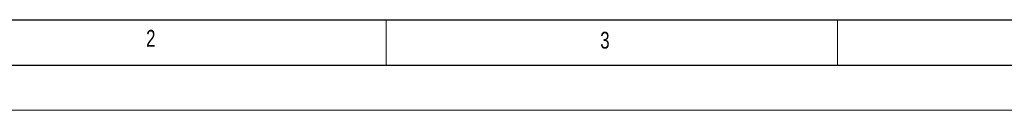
# Model space of a CAD drawing. Header units: millimetres. Extents: x 0 to 594, y 0 to 420.
# Tile 2 of 48: x 61 to 170, y 0 to 10. Entities that reach past the tile are written whole.
import ezdxf

# ---------------------------------------------------------------- set-up
doc = ezdxf.new("R2010")
doc.units = ezdxf.units.MM
doc.layers.add('FORMAT', color=7, linetype='Continuous')
doc.styles.add('SLDTEXTSTYLE0', font='TXT', dxfattribs={"width": 0.75})

msp = doc.modelspace()

# ---------------------------------------------------------------- linework, layer by layer
at = {"color": 7, "linetype": 'Continuous', "lineweight": 18}
for p, q in [((102, 10), (102, 5)), ((152, 10), (152, 5)), ((0, 0), (594, 0))]:
    msp.add_line(p, q, dxfattribs=at)
at = {"layer": 'FORMAT'}
for p, q in [((20, 10), (584, 10)), ((15, 5), (589, 5))]:
    msp.add_line(p, q, dxfattribs=at)

# ---------------------------------------------------------------- texts
at = {"layer": 'FORMAT', "char_height": 1.852, "attachment_point": 1, "style": 'SLDTEXTSTYLE0'}
for s, insert in [('2', (75.416, 8.874)), ('3', (125.713, 8.668))]:
    msp.add_mtext(s, dxfattribs=dict(at, insert=insert))

doc.saveas('drawing.dxf')
